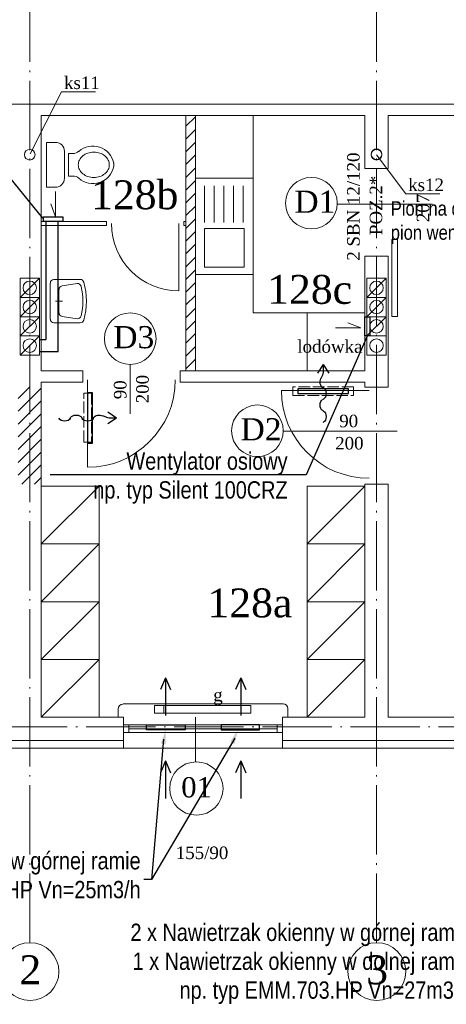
# Model space of a CAD drawing. Extents: x -26247 to 57310, y -7736 to 23659.
# Tile 2 of 15: x 16748 to 17191, y 8620 to 9643. Entities that reach past the tile are written whole.
import ezdxf
from ezdxf import colors
from ezdxf.entities.mleader import LeaderData, LeaderLine
from ezdxf.math import Vec2, Vec3

# ---------------------------------------------------------------- set-up
doc = ezdxf.new("R2010")
doc.units = 0
doc.header["$MEASUREMENT"] = 0
doc.linetypes.add('xref_PW-etapII$0$ACAD_ISO02W100', pattern=[15, 12, -3])
doc.linetypes.add('xref_PW-etapII$0$ACAD_ISO04W100', pattern=[30.5, 24, -3, 0.5, -3])
doc.layers.get('0').update_dxf_attribs({"color": 8, "linetype": 'CONTINUOUS'})
for name, color, linetype, lineweight in [('#2DL_SYM', 250, 'CONTINUOUS', 30), ('#Nawiew', 250, 'CONTINUOUS', 30), ('xref_PW-etapII$0$CIENKIE', 8, 'CONTINUOUS', 9), ('xref_PW-etapII$0$NAPIS', 8, 'CONTINUOUS', 9), ('xref_PW-etapII$0$OSIE', 8, 'xref_PW-etapII$0$ACAD_ISO04W100', 9), ('xref_PW-etapII$0$PRZERYW', 8, 'xref_PW-etapII$0$ACAD_ISO02W100', 9), ('xref_PW-etapII$0$SCIANY', 8, 'CONTINUOUS', 9), ('xref_PW-etapII$0$urzadzenia', 8, 'CONTINUOUS', 9), ('xref_PW-etapII$0$URZĄDZENIA', 8, 'CONTINUOUS', 9)]:
    doc.layers.add(name, color=color, linetype=linetype, lineweight=lineweight)
for name, color, linetype in [('#KS OPIS', 7, 'CONTINUOUS'), ('#WM_Tabelka pom', 7, 'CONTINUOUS'), ('CIENKIE', 8, 'CONTINUOUS'), ('WM_opis', 7, 'CONTINUOUS')]:
    doc.layers.add(name, color=color, linetype=linetype)
doc.styles.get("Standard").update_dxf_attribs({"font": 'arial.ttf'})
doc.styles.add('xref_PW-etapII$0$NEWROMAN', font='TIMES.TTF')

# ---------------------------------------------------------------- blocks, each defined once
blk = doc.blocks.new('CPLS_455')
at = {"lineweight": 30}
for p, q in [((-0.496, 0.008), (-0.5, 0)), ((-0.304, 0.008), (-0.296, -0.008)), ((-0.096, 0.008), (-0.104, -0.008)), ((0.096, 0.008), (0.104, -0.008)), ((0.5, 0), (0.35, 0.1)), ((0.5, 0), (0.35, -0.1)), ((0.5, 0), (0.371, 0)), ((0.331, -0.008), (0.259, -0.04))]:
    blk.add_line(p, q, dxfattribs=at)
blk.add_arc((0.371, -0.1), 0.1, 90, 113.75, dxfattribs=at)
for centre, major_axis, end_param in [((-0.4, -0.008), (-0.1, 0), 6.004886), ((0, -0.008), (-0.1, 0), 6.004886), ((-0.2, 0.008), (0.1, 0), 6.004886), ((0.2, 0.008), (0.1, 0), 5.34515)]:
    blk.add_ellipse(centre, major_axis=major_axis, ratio=0.6, start_param=3.419892, end_param=end_param, dxfattribs=at)
blk = doc.blocks.new('xref_PW-etapII$0$R053')
for p, q in [((0.917, 0.692), (0.083, 0.692)), ((0, 0.608), (0, 0)), ((0.769, 0.492), (0.231, 0.492)), ((0.5, 0.575), (0.5, 0.408)), ((1, 0), (1, 0.608)), ((0.095, 0.075), (0.149, 0.421)), ((0.905, 0.075), (0.851, 0.421))]:
    blk.add_line(p, q)
for centre, radius, start, end in [((0.083, 0.608), 0.0833, 90, 180), ((0.917, 0.608), 0.0833, 0, 90), ((0.231, 0.408), 0.0833, 90, 171.1953), ((0.769, 0.408), 0.0833, 8.8047, 90), ((0.083, 0), 0.0833, 180, 254.047), ((0.177, 0.062), 0.0833, 171.1953, 256.9798), ((0.823, 0.062), 0.0833, 283.0202, 8.8047), ((0.5, 1.458), 1.599, 254.047, 285.953), ((0.5, 1.458), 1.516, 256.9798, 283.0202), ((0.917, 0), 0.0833, 285.953, 0)]:
    blk.add_arc(centre, radius, start, end)
blk = doc.blocks.new('xref_PW-etapII$0$R056')
for p, q in [((-0.332, 0.998), (0.335, 0.998)), ((-0.332, 0.865), (-0.332, 0.998)), ((0.335, 0.998), (0.335, 0.865)), ((0.201, 0.732), (-0.199, 0.732)), ((-0.165, 0.67), (0.001, 0.67)), ((-0.165, 0.67), (-0.165, 0.607)), ((0.168, 0.67), (0.001, 0.67)), ((0.168, 0.67), (0.168, 0.607))]:
    blk.add_line(p, q)
blk.add_lwpolyline([(0.001, 0.067, 0.117514), (0.071, 0.083, 0.104443), (0.135, 0.134, 0.090071), (0.175, 0.207, 0.08201), (0.19, 0.297, 0.08201), (0.175, 0.387, 0.090071), (0.135, 0.459, 0.104443), (0.071, 0.51, 0.117514), (0.001, 0.527, 0.117514), (-0.069, 0.51, 0.104443), (-0.132, 0.459, 0.090071), (-0.172, 0.387, 0.08201), (-0.187, 0.297, 0.08201), (-0.172, 0.207, 0.090071), (-0.132, 0.134, 0.104443), (-0.069, 0.083, 0.117514)], format="xyb", close=True)
for centre, radius, start, end in [((-0.199, 0.865), 0.133, 180, 270), ((0.201, 0.865), 0.133, 270, 0), ((-0.299, 0.607), 0.133, 318.639, 0), ((0.301, 0.607), 0.133, 180, 221.361), ((0.038, 0.311), 0.315, 138.639, 258.4219), ((-0.035, 0.311), 0.315, 281.5781, 41.361), ((0.001, 0.133), 0.133, 258.4219, 281.5781)]:
    blk.add_arc(centre, radius, start, end)
blk = doc.blocks.new('xref_PW-etapII$0$R060')
for p, q in [((0.08, 0.506), (0.459, 0.506)), ((0.08, 0.406), (0.459, 0.406)), ((0.08, 0.306), (0.459, 0.306)), ((0.08, 0.206), (0.459, 0.206)), ((0.08, 0.106), (0.459, 0.106))]:
    blk.add_line(p, q)
for points in [[(0, 0), (1, 0), (1, 0.6), (0, 0.6)], [(0.924, 0.093), (0.924, 0.507), (0.522, 0.507), (0.522, 0.093)]]:
    blk.add_lwpolyline(points, close=True)
blk = doc.blocks.new('xref_PW-etapII$0$A$C258907B0')
at = {"layer": 'xref_PW-etapII$0$URZĄDZENIA', "ltscale": 3, "xscale": -100, "yscale": 100, "zscale": 100, "rotation": 270}
blk.add_blockref('xref_PW-etapII$0$R060', (0, 0), dxfattribs=at)
blk = doc.blocks.new('xref_PW-etapII')
at = {"layer": 'xref_PW-etapII$0$urzadzenia', "ltscale": 3}
h = blk.add_hatch(dxfattribs=at)
h.set_pattern_fill('ANSI31', color=256, scale=75, style=0)
h.set_pattern_definition([(45, (20908.289, 10258.76), (-6.629126, 6.629126), [])])
h.paths.add_polyline_path([(38843.3, 15397.8), (38833.3, 15397.8), (38833.3, 15132.8), (38843.3, 15132.8)])
h = blk.add_hatch(dxfattribs=at)
h.set_pattern_fill('ANSI31', color=256, scale=75, style=0)
h.set_pattern_definition([(45, (20924.289, 10258.76), (-6.629126, 6.629126), [])])
h.paths.add_polyline_path([(38683.3, 15115.8), (38671.3, 15115.8), (38671.3, 15014.8), (38683.3, 15014.8)])
h.paths.add_polyline_path([(38671.3, 15115.8), (38659.3, 15115.8), (38659.3, 15014.8), (38671.3, 15014.8)])
at = {"layer": 'xref_PW-etapII$0$CIENKIE', "color": 8, "ltscale": 3}
for p, q in [((38671.9, 15358), (38704.2, 15422.5)), ((38739.6, 15422.5), (38704.2, 15422.5)), ((39061.6, 15316.6), (39031.3, 15357.2)), ((38698, 15318.9), (38698, 15292.8)), ((39097, 15316.6), (39061.6, 15316.6)), ((38698, 15292.8), (38693.1, 15306.2)), ((39089.5, 15305.9), (38990.4, 15305.9)), ((39047.2, 15269.2), (39047.2, 15189.2)), ((39047.2, 15269.2), (39053.2, 15269.2)), ((39053.2, 15269.2), (39053.2, 15189.2)), ((38661.3, 15208.9), (38681.3, 15228.9)), ((39021.3, 15208.9), (39041.3, 15228.9)), ((38661.3, 15188.9), (38681.3, 15208.9)), ((39021.3, 15188.9), (39041.3, 15208.9)), ((38661.3, 15168.9), (38681.3, 15188.9)), ((39015, 15177.5), (39001.6, 15182.4)), ((39021.3, 15168.9), (39041.3, 15188.9)), ((39047.2, 15189.2), (39053.2, 15189.2)), ((38988.9, 15177.5), (39015, 15177.5)), ((38661.3, 15148.9), (38681.3, 15168.9)), ((38775.7, 15088.1), (38775.7, 15139.4)), ((38731.4, 15123.5), (38731.4, 15032.5)), ((39023.6, 15112.1), (38932.6, 15112.1)), ((38934.5, 15070.1), (39052.6, 15070.1)), ((38763.1, 14772.4), (38763.1, 14781.4)), ((38934.3, 14786.8), (38768.3, 14786.8)), ((38939.3, 14772.8), (38939.3, 14781.8)), ((38843.3, 14772.8), (38843.3, 14726.5)), ((38768.8, 14764.9), (38933.8, 14764.9)), ((38774.3, 14756.9), (38774.3, 14764.9)), ((38774.3, 14760.9), (38928.3, 14760.9)), ((38928.3, 14756.9), (38928.3, 14764.9)), ((38768.8, 14756.9), (38933.8, 14756.9)), ((38573.8, 14748.8), (38768.8, 14748.8)), ((38936.3, 14740.8), (38766.3, 14740.8)), ((38933.8, 14748.8), (39128.8, 14748.8))]:
    blk.add_line(p, q, dxfattribs=at)
at = {"layer": 'xref_PW-etapII$0$CIENKIE', "ltscale": 3}
for centre, radius in [((38671.3, 15357.2), 5.5), ((39031.3, 15357.8), 5.5), ((39031.3, 15357.2), 5.5), ((38963.7, 15306.9), 26.8), ((38775.6, 15166.1), 26.8), ((38907.7, 15070.4), 26.8), ((38844.3, 14698.8), 27.7), ((38671.6, 14508.6), 30), ((39031.6, 14508.6), 30)]:
    blk.add_circle(centre, radius, dxfattribs=at)
at = {"layer": 'xref_PW-etapII$0$CIENKIE'}
for centre in [(38671.3, 15218.9), (39031.3, 15218.9), (38671.3, 15198.9), (39031.3, 15198.9), (38671.3, 15178.9), (39031.3, 15178.9), (38671.3, 15158.9), (39031.3, 15158.9)]:
    blk.add_circle(centre, 7, dxfattribs=at)
at = {"layer": 'xref_PW-etapII$0$CIENKIE', "ltscale": 3}
for centre, radius, start, end in [((38731.4, 15123.5), 91, 270, 0), ((39023.6, 15112.1), 91, 180, 270), ((38768.1, 14781.4), 5, 90, 180), ((38934.3, 14781.8), 5, 0, 90)]:
    blk.add_arc(centre, radius, start, end, dxfattribs=at)
at = {"layer": 'xref_PW-etapII$0$OSIE', "ltscale": 3}
for p, q in [((38671.3, 14538.6), (38671.3, 16292.3)), ((39031.3, 14538.6), (39031.3, 16292.3)), ((38272.3, 14762.8), (44218.8, 14762.8))]:
    blk.add_line(p, q, dxfattribs=at)
at = {"layer": 'xref_PW-etapII$0$PRZERYW'}
for points in [[(38727.6, 15109.6), (38735.5, 15109.6), (38735.5, 15058.7), (38727.6, 15058.7)], [(39007.3, 15115.9), (38944.6, 15115.9), (38944.6, 15107.1), (39007.3, 15107.1)]]:
    blk.add_lwpolyline(points, close=True, dxfattribs=at)
at = {"layer": 'xref_PW-etapII$0$SCIANY', "ltscale": 3}
for p, q in [((38540.6, 15409.8), (39162, 15409.8)), ((38683.3, 15397.8), (39019.3, 15397.8)), ((39043.3, 15397.8), (39162, 15397.8)), ((39019.3, 15342.8), (39043.3, 15342.8)), ((39019.3, 15251.8), (39043.3, 15251.8)), ((38726.3, 15132.8), (38683.3, 15132.8)), ((39019.3, 15132.8), (38827.3, 15132.8)), ((38849.3, 15132.8), (38843.3, 15132.8)), ((38726.3, 15120.8), (38683.3, 15120.8)), ((39019.3, 15120.8), (38827.3, 15120.8)), ((38683.3, 15014.8), (38683.3, 15115.8)), ((39019.3, 15115.8), (39043.3, 15115.8)), ((39019.3, 15014.8), (39043.3, 15014.8)), ((38683.3, 14772.8), (38768.8, 14772.8)), ((38768.8, 14740.8), (38768.8, 14772.8)), ((38768.8, 14740.8), (38768.8, 14772.8)), ((38933.8, 14772.8), (39019.3, 14772.8)), ((38933.8, 14740.8), (38933.8, 14772.8)), ((39043.3, 14772.8), (39128.8, 14772.8)), ((38573.8, 14740.8), (38768.8, 14740.8)), ((38936.3, 14740.8), (39128.8, 14740.8))]:
    blk.add_line(p, q, dxfattribs=at)
at = {"layer": 'xref_PW-etapII$0$SCIANY'}
for p, q in [((38683.3, 15132.8), (38683.3, 15397.8)), ((38833.3, 15132.8), (38833.3, 15397.8)), ((38843.3, 15132.8), (38843.3, 15397.8)), ((39019.3, 15342.8), (39019.3, 15397.8)), ((39043.3, 15342.8), (39043.3, 15397.8)), ((39019.3, 15132.8), (39019.3, 15251.8)), ((39043.3, 15115.8), (39043.3, 15251.8)), ((38726.3, 15120.8), (38726.3, 15132.8)), ((38827.3, 15120.8), (38827.3, 15132.8)), ((38683.3, 15115.8), (38683.3, 15120.8)), ((39019.3, 15115.8), (39019.3, 15120.8)), ((38683.3, 14772.8), (38683.3, 15019.8)), ((39019.3, 14772.8), (39019.3, 15014.8)), ((39043.3, 14772.8), (39043.3, 15014.8))]:
    blk.add_line(p, q, dxfattribs=at)
at = {"layer": 'xref_PW-etapII$0$urzadzenia'}
for p, q in [((38903.3, 15192.8), (38903.3, 15397.8)), ((38751.1, 15283.8), (38751.1, 15287.8)), ((38831.1, 15283.8), (38831.1, 15287.8)), ((38661.3, 15228.9), (38681.3, 15228.9)), ((39021.3, 15228.9), (39041.3, 15228.9)), ((38661.3, 15208.9), (38681.3, 15208.9)), ((39021.3, 15208.9), (39041.3, 15208.9)), ((38959.3, 15132.8), (38959.3, 15192.8)), ((38661.3, 15188.9), (38681.3, 15188.9)), ((39021.3, 15188.9), (39041.3, 15188.9)), ((38661.3, 15168.9), (38681.3, 15168.9)), ((39021.3, 15168.9), (39041.3, 15168.9)), ((38661.3, 15148.9), (38681.3, 15148.9)), ((39021.3, 15148.9), (39041.3, 15148.9)), ((38743.3, 14772.8), (38743.3, 15012.8)), ((38959.3, 14772.8), (38959.3, 15012.8))]:
    blk.add_line(p, q, dxfattribs=at)
at = {"layer": 'xref_PW-etapII$0$urzadzenia', "ltscale": 3}
for p, q in [((38683.3, 15287.8), (38751.1, 15287.8)), ((38683.3, 15283.8), (38751.1, 15283.8)), ((38826.1, 15285.7), (38826.1, 15215.7)), ((38831.1, 15287.8), (38833.3, 15287.8)), ((38831.1, 15283.8), (38833.3, 15283.8)), ((38661.3, 15228.9), (38661.3, 15148.9)), ((38681.3, 15228.9), (38681.3, 15148.9)), ((39021.3, 15228.9), (39021.3, 15148.9)), ((39041.3, 15228.9), (39041.3, 15148.9)), ((39019.3, 15192.8), (38903.3, 15192.8)), ((38859.3, 15132.8), (38849.3, 15132.8)), ((38683.3, 14952.8), (38743.3, 15012.8)), ((38683.3, 15012.8), (38743.3, 15012.8)), ((38959.3, 14952.8), (39019.3, 15012.8)), ((38959.3, 15012.8), (39019.3, 15012.8)), ((38743.3, 14952.8), (38683.3, 14952.8)), ((38683.3, 14892.8), (38743.3, 14952.8)), ((38959.3, 14952.8), (39019.3, 14952.8)), ((38959.3, 14892.8), (39019.3, 14952.8)), ((38743.3, 14892.8), (38683.3, 14892.8)), ((38683.3, 14832.8), (38743.3, 14892.8)), ((38959.3, 14892.8), (39019.3, 14892.8)), ((38959.3, 14832.8), (39019.3, 14892.8)), ((38743.3, 14832.8), (38683.3, 14832.8)), ((38683.3, 14772.8), (38743.3, 14832.8)), ((38959.3, 14832.8), (39019.3, 14832.8)), ((38959.3, 14772.8), (39019.3, 14832.8)), ((38810.5, 14785), (38810.5, 14777))]:
    blk.add_line(p, q, dxfattribs=at)
at = {"layer": 'xref_PW-etapII$0$urzadzenia'}
blk.add_lwpolyline([(38800.7, 14777), (38900.7, 14777), (38900.7, 14785), (38800.7, 14785)], close=True, dxfattribs=at)
at = {"layer": 'xref_PW-etapII$0$urzadzenia', "ltscale": 3}
blk.add_arc((38826.1, 15285.7), 70, 180, 270, dxfattribs=at)
at = {"layer": 'xref_PW-etapII$0$urzadzenia', "ltscale": 3, "rotation": 180}
blk.add_blockref('xref_PW-etapII$0$A$C258907B0', (38903.3, 15332.8), dxfattribs=at)
at = {"layer": 'xref_PW-etapII$0$URZĄDZENIA', "lineweight": 25, "ltscale": 3, "rotation": 90}
for name, p, xscale, yscale, zscale in [('xref_PW-etapII$0$R056', (38758.6, 15346.8), -70, 70, 70), ('xref_PW-etapII$0$R053', (38723.8, 15182.6), 45, 45, 45)]:
    blk.add_blockref(name, p, dxfattribs=dict(at, xscale=xscale, yscale=yscale, zscale=zscale))
at = {"layer": 'xref_PW-etapII$0$NAPIS', "lineweight": 25, "ltscale": 3, "style": 'xref_PW-etapII$0$NEWROMAN'}
for s, height, p in [('ks11', 13, (38706.9, 15425.4)), ('128b', 30, (38735, 15300.6)), ('ks12', 13, (39064.2, 15319.4)), ('D1', 23, (38946.1, 15296.9)), ('128c', 30, (38917.8, 15202.3)), ('D3', 23, (38758.1, 15156.2)), ('lodówka', 13, (38949.1, 15151.5)), ('90', 13, (38992.6, 15074.1)), ('D2', 23, (38890.2, 15060.5)), ('200', 13, (38988.4, 15051)), ('128a', 30, (38855.8, 14876.6)), ('g', 13, (38861.8, 14789.5)), ('01', 21, (38828.6, 14689.6)), ('155/90', 13, (38822.9, 14625.5)), ('2', 30, (38660.6, 14495.5)), ('3', 30, (39020.6, 14495.5))]:
    blk.add_text(s, height=height, dxfattribs=at).set_placement(p)
for s, p in [('2 SBN 12/120', (39013.8, 15247.1)), ('POZ.2*', (39037.2, 15273.7)), ('207', (39086.1, 15287.1)), ('90', (38771.7, 15103.2)), ('200', (38794.8, 15099))]:
    blk.add_text(s, height=13, rotation=90, dxfattribs=at).set_placement(p)

msp = doc.modelspace()

# ---------------------------------------------------------------- linework, layer by layer
at = {"layer": '#2DL_SYM'}
for points in [[(17036.9, 9254.8), (17089.4, 9254.8), (17089.4, 9259.8), (17036.9, 9259.8)], [(16818.6, 9255.7), (16818.6, 9203.2), (16823.6, 9203.2), (16823.6, 9255.7)]]:
    msp.add_lwpolyline(points, close=True, dxfattribs=at)
at = {"layer": '#KS OPIS', "lineweight": 30}
for points in [[(16792.9, 9433.6), (16772.9, 9433.6), (16772.9, 9438.6), (16792.9, 9438.6)], [(17106.5, 9314.7), (17106.5, 9334.7), (17111.5, 9334.7), (17111.5, 9314.7)]]:
    msp.add_lwpolyline(points, close=True, dxfattribs=at)
at = {"layer": '#Nawiew'}
for p, q in [((16899.4, 8959.7), (16894.1, 8947.3)), ((16899.4, 8959.7), (16899.4, 8920.6)), ((16899.4, 8959.7), (16904.8, 8947.3)), ((16977.5, 8959.7), (16972.1, 8947.3)), ((16977.5, 8959.7), (16977.5, 8920.6)), ((16977.5, 8959.7), (16982.9, 8947.3)), ((16899.4, 8873.4), (16894.1, 8861)), ((16899.4, 8873.4), (16899.4, 8834.2)), ((16899.4, 8873.4), (16904.8, 8861)), ((16977.5, 8873.4), (16972.1, 8861)), ((16977.5, 8873.4), (16977.5, 8834.2)), ((16977.5, 8873.4), (16982.9, 8861))]:
    msp.add_line(p, q, dxfattribs=at)
for points in [[(16919.8, 8905.7), (16879.8, 8905.7), (16879.8, 8910.7), (16919.8, 8910.7)], [(16957.2, 8905.7), (16997.2, 8905.7), (16997.2, 8910.7), (16957.2, 8910.7)]]:
    msp.add_lwpolyline(points, close=True, dxfattribs=at)
at = {"layer": '#WM_Tabelka pom', "linetype": 'ByBlock', "lineweight": -2}
for p, q in [((16971.3, 8896.9), (16884.9, 8749.9)), ((16897.2, 8896), (16884.9, 8749.9)), ((16885, 8749.9), (16877, 8749.9))]:
    msp.add_line(p, q, dxfattribs=at)
at = {"layer": '#WM_Tabelka pom'}
for points in [[(16894.7, 8891.4), (16899.8, 8905.7), (16899.7, 8890.5)], [(16966.5, 8892.9), (16974.7, 8905.7), (16971.1, 8891)]]:
    msp.add_solid(points, dxfattribs=at)
at = {"ltscale": 3}
for points in [[(16768.5, 9298.5), (16788, 9298.5), (16788, 9433.9)], [(16768.5, 9311), (16775.5, 9311), (16775.5, 9432.9)]]:
    msp.add_lwpolyline(points, dxfattribs=at)

# ---------------------------------------------------------------- block references
at = {"layer": '#2DL_SYM', "xscale": -60, "yscale": 60, "zscale": 60}
for p, rotation in [((17063.1, 9254.9), 269.9999999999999), ((16818.7, 9229.4), 180)]:
    msp.add_blockref('CPLS_455', p, dxfattribs=dict(at, rotation=rotation))
at = {"layer": 'CIENKIE', "ltscale": 3}
msp.add_blockref('xref_PW-etapII', (-21912.8, -5854.2), dxfattribs=at)

# ---------------------------------------------------------------- texts
at = {"layer": '#WM_Tabelka pom', "char_height": 18, "attachment_point": 3}
for s, insert in [('\\fArial Narrow|b0|i0|c238|p34;2 x Nawietrzak okienny w górnej ramie \\Pnp. typ EMM.703.HP Vn=25m3/h', (16873.6, 8778.6)), ('\\fArial Narrow|b0|i0|c238;2 x Nawietrzak okienny w górnej ramie\\P1 x Nawietrzak okienny w dolnej ramie \\Pnp. typ EMM.703.HP Vn=27m3/h', (17216, 8704.2))]:
    msp.add_mtext(s, dxfattribs=dict(at, insert=insert))

# ---------------------------------------------------------------- leaders
at = {"layer": '#WM_Tabelka pom'}
ml = msp.add_multileader_mtext('Standard', dxfattribs=at)
ml.set_content('{\\fArial Narrow|b0|i0|c238|p34;Wentylator osiowy\\Pnp. typ Silent 200CRZ}', color=256)
ml.set_leader_properties()
ml.build(insert=Vec2(0, 0))
ml.multileader.update_dxf_attribs({"text_right_attachment_type": 6, "dogleg_length": 0.36, "arrow_head_size": 0.18})
ctx = ml.context
ctx.base_point, ctx.char_height, ctx.arrow_head_size, ctx.landing_gap_size, ctx.plane_origin = Vec3(16509.4, 9502.2), 18, 0.18, 0.09, Vec3(17090.6, 9500.5)
ctx.right_attachment, ctx.text_align_type = 6, 2
notes = []
notes.append((ctx, [(0, (1, 1, 0), (16728.7, 9490.5), (-1, 0), 19.2, [(0, [(16772.2, 9437)], 0, [])])]))
ctx.mtext.insert, ctx.mtext.alignment = Vec3(16709.4, 9513.8), 3
ml = msp.add_multileader_mtext('Standard', dxfattribs=at)
ml.set_content('{\\fArial Narrow|b0|i0|c238|p34;Wentylator osiowy\\Pnp. typ Silent 100CRZ}', color=256)
ml.set_leader_properties()
ml.build(insert=Vec2(0, 0))
ml.multileader.update_dxf_attribs({"text_right_attachment_type": 6, "dogleg_length": 0.36, "arrow_head_size": 0.18})
ctx = ml.context
ctx.base_point, ctx.char_height, ctx.arrow_head_size, ctx.landing_gap_size, ctx.plane_origin = Vec3(16826.2, 9182.1), 18, 0.18, 0.09, Vec3(16807.5, 9193.8)
ctx.right_attachment, ctx.text_align_type = 6, 2
notes.append((ctx, [(1, (1, 1, 0), (17045.4, 9170.5), (-1, 0), 19.2, [(0, [(17109, 9314.7)], 0, [])])]))
ctx.mtext.insert, ctx.mtext.alignment = Vec3(17026.2, 9193.8), 3
at = {"layer": 'WM_opis', "lineweight": 9}
ml = msp.add_multileader_mtext('Standard', dxfattribs=at)
ml.set_content('\\A1;{\\fArial Narrow|b0|i0|c238|p34;Pion na dach poprzez niewykorzystywany pion wentylacji grawitacyjnej.}', color=256)
ml.set_leader_properties(color=256)
ml.build(insert=Vec2(0, 0))
ml.multileader.update_dxf_attribs({"has_text_frame": 1, "dogleg_length": 4, "arrow_head_size": 15})
ctx = ml.context
ctx.base_point, ctx.char_height, ctx.arrow_head_size, ctx.landing_gap_size, ctx.plane_origin = Vec3(17131.8, 9445), 15, 15, 1.5, Vec3(32371.5, 9779.8)
notes.append((ctx, [(0, (1, 1, 0), (17451.8, 9445), (-1, 0), 0.4, [(0, [(17478.7, 9324.7)], 0, [])])]))
ctx.mtext.insert, ctx.mtext.width = Vec3(17133.3, 9454.7), 334.856
for ctx, leaders in notes:
    for number, flags, end, landing, length, lines in leaders:
        leader = LeaderData()
        leader.index, (leader.has_last_leader_line, leader.has_dogleg_vector, leader.attachment_direction) = number, flags
        leader.last_leader_point, leader.dogleg_vector, leader.dogleg_length = Vec3(end), Vec3(landing), length
        for number, points, colour, breaks in lines:
            line = LeaderLine()
            line.index, line.vertices, line.color, line.breaks = number, Vec3.list(points), colors.encode_raw_color(colour), breaks
            leader.lines.append(line)
        ctx.leaders.append(leader)

doc.saveas('drawing.dxf')
